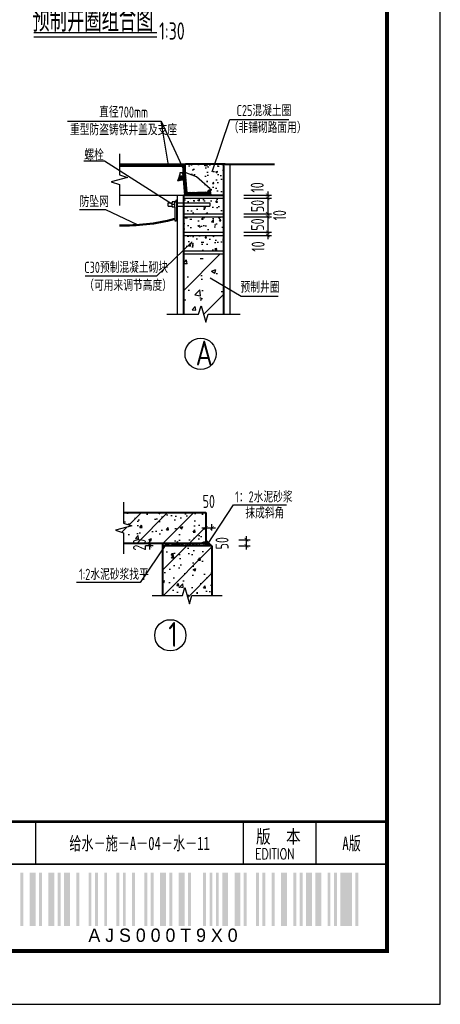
# Model space of a CAD drawing. Extents: x 1154951 to 1177180, y 3484725 to 3514600.
# Tile 13 of 17: x 1173779 to 1177180, y 3499173 to 3507128. Entities that reach past the tile are written whole.
import ezdxf
from ezdxf.enums import TextEntityAlignment as Align

# ---------------------------------------------------------------- set-up
doc = ezdxf.new("R2010")
doc.units = 0
doc.layers.get('0').update_dxf_attribs({"linetype": 'CONTINUOUS'})
doc.layers.get('Defpoints').update_dxf_attribs({"linetype": 'CONTINUOUS'})
for name, color, linetype in [('DIM', 4, 'CONTINUOUS'), ('GPSCOMMON', 7, 'CONTINUOUS'), ('HATCH', 251, 'CONTINUOUS'), ('THIN', 7, 'CONTINUOUS'), ('细线', 3, 'CONTINUOUS')]:
    doc.layers.add(name, color=color, linetype=linetype)
for name, color, linetype, lineweight in [('标注', 7, 'CONTINUOUS', 25), ('粗实线', 1, 'CONTINUOUS', 40), ('粗线', 1, 'CONTINUOUS', 50)]:
    doc.layers.add(name, color=color, linetype=linetype, lineweight=lineweight)
doc.styles.add('gpshz', font='tssdeng.shx', dxfattribs={"width": 0.8, "height": 2.5, "bigfont": 'hztxt.shx'})
doc.styles.get("Standard").update_dxf_attribs({"font": 'hztxt_e.shx', "bigfont": 'hztxt.shx'})
doc.styles.add('TSSD_Dimension', font='tssdeng.shx', dxfattribs={"width": 0.7, "bigfont": 'Hztxt.shx'})
doc.styles.add('图签', font='txt', dxfattribs={"width": 0.66})
doc.styles.add('图签 1', font='romanc.shx', dxfattribs={"width": 0.8})
doc.dimstyles.new('TSSD_12_30', dxfattribs={"dimtxt": 105, "dimasz": 30, "dimexe": 30, "dimexo": 75, "dimgap": 30, "dimtad": 1, "dimdec": 0, "dimlfac": 0.4, "dimzin": 0, "dimdsep": 46, "dimtxsty": 'TSSD_Dimension', "dimblk": 'ARCHTICK', "dimblk1": 'ARCHTICK', "dimblk2": 'ARCHTICK', "dimcen": 0, "dimdle": 30, "dimclrt": 7, "dimadec": 0, "dimazin": 0, "dimtfac": 1, "dimtdec": 0, "dimtix": 1, "dimtmove": 2, "dimatfit": 3, "dimfxl": 0, "dimtolj": 1, "dimtzin": 0, "dimarcsym": 0})
doc.dimstyles.new('TSSD_30_30', dxfattribs={"dimtxt": 105, "dimasz": 30, "dimexe": 30, "dimexo": 75, "dimgap": 30, "dimtad": 1, "dimdec": 0, "dimzin": 0, "dimdsep": 46, "dimtxsty": 'TSSD_Dimension', "dimblk": 'ARCHTICK', "dimblk1": 'ARCHTICK', "dimblk2": 'ARCHTICK', "dimcen": 0, "dimdle": 30, "dimclrt": 7, "dimadec": 0, "dimazin": 0, "dimtfac": 1, "dimtdec": 0, "dimtix": 1, "dimtmove": 2, "dimatfit": 3, "dimfxl": 0, "dimtolj": 1, "dimtzin": 0, "dimarcsym": 0})
pattern_1 = [(50, (839205.98, 3996709.36), (143.452037, -12.550427), [15, -165]), (355, (839205.98, 3996709.36), (-27.750267, 150.438427), [12, -132]), (100.4514, (839217.93, 3996708.32), (115.701876, 137.88791), [12.748038, -140.228422]), (46.1842, (839205.98, 3996749.36), (213.44821, -33.103803), [22.5, -247.5]), (96.6356, (839223.77, 3996746.6), (186.93254, 194.823574), [19.12206, -210.3426]), (351.1842, (839205.98, 3996749.36), (186.93239, 194.82372), [18, -198]), (21, (839225.98, 3996739.36), (119.38141, -80.523778), [15, -165]), (326, (839225.98, 3996739.36), (48.663066, 145.03001), [12, -132]), (71.4514, (839235.93, 3996732.65), (168.044526, 64.5061), [12.748038, -140.228422]), (37.5, (839205.98, 3996709.36), (2.431971, 66.5787708), [0, -130.4, 0, -134, 0, -132.5]), (7.5, (839205.98, 3996709.36), (52.6139075, 78.882342), [0, -76.4, 0, -127.4, 0, -50.5]), (327.5, (839161.38, 3996709.36), (106.764487, -4.5109743), [0, -50, 0, -156, 0, -207]), (317.5, (839141.38, 3996709.36), (116.637234, 20.020996), [0, -65, 0, -103.6, 0, -147])]
pattern_2 = [(135, (971798.828, 3133571.574), (-5.61266008, -5.61266008), [])]
pattern_3 = [(50, (861568.43, 4016418.28), (215.178055, -18.82564), [22.5, -247.5]), (355, (861568.43, 4016418.28), (-41.6254, 225.65764), [18, -198]), (100.4514, (861586.37, 4016416.71), (173.552815, 206.83186), [19.12206, -210.34263]), (46.1842, (861568.43, 4016478.28), (320.17231, -49.6557), [33.75, -371.25]), (96.6356, (861595.12, 4016474.14), (280.39881, 292.23536), [28.68309, -315.5139]), (351.1842, (861568.43, 4016478.28), (280.39858, 292.23558), [27, -297]), (21, (861598.43, 4016463.28), (179.072116, -120.785667), [22.5, -247.5]), (326, (861598.43, 4016463.28), (72.9946, 217.54501), [18, -198]), (71.4514, (861613.36, 4016453.21), (252.06679, 96.75915), [19.12206, -210.34263]), (37.5, (861568.435, 4016418.28), (3.647957, 99.868156), [0, -195.6, 0, -201, 0, -198.75]), (7.5, (861568.43, 4016418.28), (78.920861, 118.323514), [0, -114.6, 0, -191.1, 0, -75.75]), (327.5, (861501.535, 4016418.28), (160.146731, -6.766462), [0, -75, 0, -234, 0, -310.5]), (317.5, (861471.53, 4016418.28), (174.95585, 30.031495), [0, -97.5, 0, -155.4, 0, -220.5]), (45, (861568.43, 4016418.28), (-106.066017, 106.066017), [])]
pattern_4 = [(37.5, (861568.435, 4016418.28), (0.60799277, 16.6446927), [0, -32.6, 0, -33.5, 0, -33.125]), (7.5, (861568.435, 4016418.28), (13.15347687, 19.7205856), [0, -19.1, 0, -31.85, 0, -12.625]), (327.5, (861557.285, 4016418.28), (26.6911218, -1.1277436), [0, -12.5, 0, -39, 0, -51.75]), (317.5, (861552.285, 4016418.28), (29.1593085, 5.0052491), [0, -16.25, 0, -25.9, 0, -36.75])]

# ---------------------------------------------------------------- blocks, each defined once
blk = doc.blocks.new('_ARCHTICK')
at = {"color": 0, "linetype": 'ByBlock', "const_width": 0.15}
blk.add_lwpolyline([(-0.5, -0.5), (0.5, 0.5)], dxfattribs=at)
blk = doc.blocks.new('*D335')
at = {"layer": 'Defpoints', "color": 0}
for p in [(1175516.2, 3505710), (1175516.2, 3505685), (1175784.8, 3505685)]:
    blk.add_point(p, dxfattribs=at)
at = {"layer": 'DIM', "color": 0, "lineweight": -2}
for p, q in [((1175591.2, 3505710), (1175814.8, 3505710)), ((1175591.2, 3505685), (1175814.8, 3505685)), ((1175784.8, 3505740), (1175784.8, 3505655))]:
    blk.add_line(p, q, dxfattribs=at)
at = {"layer": 'DIM', "color": 0, "lineweight": -2, "xscale": 30, "yscale": 30, "zscale": 30}
for p, rotation in [((1175784.8, 3505710), 270), ((1175784.8, 3505685), 90)]:
    blk.add_blockref('_ARCHTICK', p, dxfattribs=dict(at, rotation=rotation))
at = {"layer": 'DIM', "color": 7, "insert": (1175699.7, 3505772.5), "char_height": 105, "attachment_point": 5, "rotation": 90, "style": 'TSSD_Dimension'}
blk.add_mtext('\\A1;10', dxfattribs=at)
blk = doc.blocks.new('*D336')
at = {"layer": 'Defpoints', "color": 0}
for p in [(1175516.2, 3505685), (1175516.2, 3505560), (1175784.8, 3505560)]:
    blk.add_point(p, dxfattribs=at)
at = {"layer": 'DIM', "color": 0, "lineweight": -2}
for p, q in [((1175591.2, 3505685), (1175814.8, 3505685)), ((1175784.8, 3505715), (1175784.8, 3505530)), ((1175591.2, 3505560), (1175814.8, 3505560))]:
    blk.add_line(p, q, dxfattribs=at)
at = {"layer": 'DIM', "color": 0, "lineweight": -2, "xscale": 30, "yscale": 30, "zscale": 30}
for p, rotation in [((1175784.8, 3505685), 270), ((1175784.8, 3505560), 90)]:
    blk.add_blockref('_ARCHTICK', p, dxfattribs=dict(at, rotation=rotation))
at = {"layer": 'DIM', "color": 7, "insert": (1175702.3, 3505622.5), "char_height": 105, "attachment_point": 5, "rotation": 90, "style": 'TSSD_Dimension'}
blk.add_mtext('\\A1;50', dxfattribs=at)
blk = doc.blocks.new('*D337')
at = {"layer": 'Defpoints', "color": 0}
for p in [(1175516.2, 3505560), (1175516.2, 3505535), (1175784.8, 3505535)]:
    blk.add_point(p, dxfattribs=at)
at = {"layer": 'DIM', "color": 0, "lineweight": -2}
for p, q in [((1175784.8, 3505590), (1175784.8, 3505505)), ((1175591.2, 3505560), (1175814.8, 3505560)), ((1175591.2, 3505535), (1175814.8, 3505535))]:
    blk.add_line(p, q, dxfattribs=at)
at = {"layer": 'DIM', "color": 0, "lineweight": -2, "xscale": 30, "yscale": 30, "zscale": 30}
for p, rotation in [((1175784.8, 3505560), 270), ((1175784.8, 3505535), 90)]:
    blk.add_blockref('_ARCHTICK', p, dxfattribs=dict(at, rotation=rotation))
at = {"layer": 'DIM', "color": 7, "insert": (1175880.4, 3505547.5), "char_height": 105, "attachment_point": 5, "rotation": 90, "style": 'TSSD_Dimension'}
blk.add_mtext('\\A1;10', dxfattribs=at)
blk = doc.blocks.new('*D338')
at = {"layer": 'Defpoints', "color": 0}
for p in [(1175516.2, 3505535), (1175516.2, 3505410), (1175784.8, 3505410)]:
    blk.add_point(p, dxfattribs=at)
at = {"layer": 'DIM', "color": 0, "lineweight": -2}
for p, q in [((1175591.2, 3505535), (1175814.8, 3505535)), ((1175784.8, 3505565), (1175784.8, 3505380)), ((1175591.2, 3505410), (1175814.8, 3505410))]:
    blk.add_line(p, q, dxfattribs=at)
at = {"layer": 'DIM', "color": 0, "lineweight": -2, "xscale": 30, "yscale": 30, "zscale": 30}
for p, rotation in [((1175784.8, 3505535), 270), ((1175784.8, 3505410), 90)]:
    blk.add_blockref('_ARCHTICK', p, dxfattribs=dict(at, rotation=rotation))
at = {"layer": 'DIM', "color": 7, "insert": (1175702.3, 3505472.5), "char_height": 105, "attachment_point": 5, "rotation": 90, "style": 'TSSD_Dimension'}
blk.add_mtext('\\A1;50', dxfattribs=at)
blk = doc.blocks.new('*D339')
at = {"layer": 'Defpoints', "color": 0}
for p in [(1175516.2, 3505410), (1175516.2, 3505385), (1175784.8, 3505385)]:
    blk.add_point(p, dxfattribs=at)
at = {"layer": 'DIM', "color": 0, "lineweight": -2}
for p, q in [((1175784.8, 3505440), (1175784.8, 3505355)), ((1175591.2, 3505410), (1175814.8, 3505410)), ((1175591.2, 3505385), (1175814.8, 3505385))]:
    blk.add_line(p, q, dxfattribs=at)
at = {"layer": 'DIM', "color": 0, "lineweight": -2, "xscale": 30, "yscale": 30, "zscale": 30}
for p, rotation in [((1175784.8, 3505410), 270), ((1175784.8, 3505385), 90)]:
    blk.add_blockref('_ARCHTICK', p, dxfattribs=dict(at, rotation=rotation))
at = {"layer": 'DIM', "color": 7, "insert": (1175706.6, 3505294.7), "char_height": 105, "attachment_point": 5, "rotation": 90, "style": 'TSSD_Dimension'}
blk.add_mtext('\\A1;10', dxfattribs=at)
blk = doc.blocks.new('*D340')
at = {"layer": 'Defpoints', "color": 0}
for p in [(1175333, 3503021.7), (1175283, 3502926.3), (1175333, 3502926.3)]:
    blk.add_point(p, dxfattribs=at)
at = {"layer": 'DIM', "color": 0, "lineweight": -2}
for p, q in [((1175283, 3503001.3), (1175283, 3503051.7)), ((1175333, 3503001.3), (1175333, 3503051.7)), ((1175253, 3503021.7), (1175363, 3503021.7))]:
    blk.add_line(p, q, dxfattribs=at)
at = {"layer": 'DIM', "color": 0, "lineweight": -2, "xscale": 30, "yscale": 30, "zscale": 30}
blk.add_blockref('_ARCHTICK', (1175283, 3503021.7), dxfattribs=at)
at = {"layer": 'DIM', "color": 0, "lineweight": -2, "xscale": 30, "yscale": 30, "zscale": 30, "rotation": 180}
blk.add_blockref('_ARCHTICK', (1175333, 3503021.7), dxfattribs=at)
at = {"layer": 'DIM', "color": 7, "insert": (1175308, 3503235.9), "char_height": 105, "attachment_point": 5, "style": 'TSSD_Dimension'}
blk.add_mtext('\\A1;50', dxfattribs=at)
blk = doc.blocks.new('*D341')
at = {"layer": 'Defpoints', "color": 0}
for p in [(1175476.4, 3502926.3), (1175611.9, 3502926.3), (1175476.4, 3502876.3)]:
    blk.add_point(p, dxfattribs=at)
at = {"layer": 'DIM', "color": 0, "lineweight": -2}
for p, q in [((1175551.4, 3502926.3), (1175641.9, 3502926.3)), ((1175611.9, 3502846.3), (1175611.9, 3502956.3)), ((1175551.4, 3502876.3), (1175641.9, 3502876.3))]:
    blk.add_line(p, q, dxfattribs=at)
at = {"layer": 'DIM', "color": 0, "lineweight": -2, "xscale": 30, "yscale": 30, "zscale": 30}
for p, rotation in [((1175611.9, 3502926.3), 270), ((1175611.9, 3502876.3), 90)]:
    blk.add_blockref('_ARCHTICK', p, dxfattribs=dict(at, rotation=rotation))
at = {"layer": 'DIM', "color": 7, "insert": (1175415.3, 3502898), "char_height": 105, "attachment_point": 5, "rotation": 90, "style": 'TSSD_Dimension'}
blk.add_mtext('\\A1;50', dxfattribs=at)
blk = doc.blocks.new('*D342')
at = {"layer": 'Defpoints', "color": 0}
for p in [(1174829.8, 3502896.3), (1174933, 3502896.3), (1174933, 3502876.3)]:
    blk.add_point(p, dxfattribs=at)
at = {"layer": 'DIM', "color": 0, "lineweight": -2}
for p, q in [((1174858, 3502896.3), (1174799.8, 3502896.3)), ((1174829.8, 3502846.3), (1174829.8, 3502926.3)), ((1174858, 3502876.3), (1174799.8, 3502876.3))]:
    blk.add_line(p, q, dxfattribs=at)
at = {"layer": 'DIM', "color": 0, "lineweight": -2, "xscale": 30, "yscale": 30, "zscale": 30}
for p, rotation in [((1174829.8, 3502896.3), 270), ((1174829.8, 3502876.3), 90)]:
    blk.add_blockref('_ARCHTICK', p, dxfattribs=dict(at, rotation=rotation))
at = {"layer": 'DIM', "color": 7, "insert": (1174747.3, 3502886.3), "char_height": 105, "attachment_point": 5, "rotation": 90, "style": 'TSSD_Dimension'}
blk.add_mtext('\\A1;20', dxfattribs=at)
blk = doc.blocks.new('*U285')
at = {"color": 0}
for p, q in [((343.88, 34.34), (343.88, 26.34)), ((383.01, 26.34), (383.01, 34.34)), ((396.62, 26.34), (396.62, 34.34)), ((327, 26.34), (410, 26.34))]:
    blk.add_line(p, q, dxfattribs=at)
blk.add_lwpolyline([(0, 0), (420, 0), (420, 297), (0, 297)], close=True, dxfattribs=at)
for points, const_width in [([(410, 10), (410, 287), (25, 287), (25, 10), (410, 10)], 0.75), ([(25, 34.34), (410, 34.34)], 0.5), ([(327, 26.34), (410, 26.34)], 0.35)]:
    blk.add_lwpolyline(points, dxfattribs=dict(at, const_width=const_width))
for points in [[(341.04, 14.73), (341.04, 24.73), (341.59, 14.73), (341.59, 24.73)], [(342.79, 14.73), (342.79, 24.73), (343.89, 14.73), (343.89, 24.73)], [(344.54, 14.73), (344.54, 24.73), (345.09, 14.73), (345.09, 24.73)], [(346.29, 14.73), (346.29, 24.73), (347.39, 14.73), (347.39, 24.73)], [(348.04, 14.73), (348.04, 24.73), (348.59, 14.73), (348.59, 24.73)], [(349.24, 14.73), (349.24, 24.73), (350.34, 14.73), (350.34, 24.73)], [(351.54, 14.73), (351.54, 24.73), (352.09, 14.73), (352.09, 24.73)], [(353.84, 14.73), (353.84, 24.73), (354.39, 14.73), (354.39, 24.73)], [(355.04, 14.73), (355.04, 24.73), (355.59, 14.73), (355.59, 24.73)], [(356.79, 14.73), (356.79, 24.73), (357.34, 14.73), (357.34, 24.73)], [(359.09, 14.73), (359.09, 24.73), (359.64, 14.73), (359.64, 24.73)], [(360.29, 14.73), (360.29, 24.73), (360.84, 14.73), (360.84, 24.73)], [(362.04, 14.73), (362.04, 24.73), (362.59, 14.73), (362.59, 24.73)], [(364.34, 14.73), (364.34, 24.73), (364.89, 14.73), (364.89, 24.73)], [(365.54, 14.73), (365.54, 24.73), (366.09, 14.73), (366.09, 24.73)], [(367.29, 14.73), (367.29, 24.73), (368.39, 14.73), (368.39, 24.73)], [(369.04, 14.73), (369.04, 24.73), (369.59, 14.73), (369.59, 24.73)], [(370.79, 14.73), (370.79, 24.73), (371.89, 14.73), (371.89, 24.73)], [(372.54, 14.73), (372.54, 24.73), (373.09, 14.73), (373.09, 24.73)], [(375.39, 14.73), (375.39, 24.73), (375.94, 14.73), (375.94, 24.73)], [(376.59, 14.73), (376.59, 24.73), (377.14, 14.73), (377.14, 24.73)], [(377.79, 14.73), (377.79, 24.73), (378.34, 14.73), (378.34, 24.73)], [(378.99, 14.73), (378.99, 24.73), (380.09, 14.73), (380.09, 24.73)], [(381.29, 14.73), (381.29, 24.73), (382.39, 14.73), (382.39, 24.73)], [(383.04, 14.73), (383.04, 24.73), (383.59, 14.73), (383.59, 24.73)], [(385.34, 14.73), (385.34, 24.73), (385.89, 14.73), (385.89, 24.73)], [(386.54, 14.73), (386.54, 24.73), (387.09, 14.73), (387.09, 24.73)], [(388.29, 14.73), (388.29, 24.73), (388.84, 14.73), (388.84, 24.73)], [(390.04, 14.73), (390.04, 24.73), (391.14, 14.73), (391.14, 24.73)], [(392.34, 14.73), (392.34, 24.73), (392.89, 14.73), (392.89, 24.73)], [(393.54, 14.73), (393.54, 24.73), (394.09, 14.73), (394.09, 24.73)], [(394.74, 14.73), (394.74, 24.73), (395.84, 14.73), (395.84, 24.73)], [(396.49, 14.73), (396.49, 24.73), (397.59, 14.73), (397.59, 24.73)], [(398.79, 14.73), (398.79, 24.73), (399.34, 14.73), (399.34, 24.73)], [(399.99, 14.73), (399.99, 24.73), (400.54, 14.73), (400.54, 24.73)], [(401.19, 14.73), (401.19, 24.73), (403.39, 14.73), (403.39, 24.73)], [(404.04, 14.73), (404.04, 24.73), (404.59, 14.73), (404.59, 24.73)], [(404.59, 14.73), (404.59, 24.73), (404.59, 14.73), (404.59, 24.73)], [(404.59, 14.73), (404.59, 24.73), (404.59, 14.73), (404.59, 24.73)], [(404.59, 14.73), (404.59, 24.73), (404.59, 14.73), (404.59, 24.73)], [(404.59, 14.73), (404.59, 24.73), (404.59, 14.73), (404.59, 24.73)], [(404.59, 14.73), (404.59, 24.73), (404.59, 14.73), (404.59, 24.73)], [(404.59, 14.73), (404.59, 24.73), (404.59, 14.73), (404.59, 24.73)], [(404.59, 14.73), (404.59, 24.73), (404.59, 14.73), (404.59, 24.73)], [(404.59, 14.73), (404.59, 24.73), (404.59, 14.73), (404.59, 24.73)], [(404.59, 14.73), (404.59, 24.73), (404.59, 14.73), (404.59, 24.73)], [(404.59, 14.73), (404.59, 24.73), (404.59, 14.73), (404.59, 24.73)], [(404.59, 14.73), (404.59, 24.73), (404.59, 14.73), (404.59, 24.73)], [(404.59, 14.73), (404.59, 24.73), (404.59, 14.73), (404.59, 24.73)], [(404.59, 14.73), (404.59, 24.73), (404.59, 14.73), (404.59, 24.73)], [(404.59, 14.73), (404.59, 24.73), (404.59, 14.73), (404.59, 24.73)], [(404.59, 14.73), (404.59, 24.73), (404.59, 14.73), (404.59, 24.73)], [(404.59, 14.73), (404.59, 24.73), (404.59, 14.73), (404.59, 24.73)], [(404.59, 14.73), (404.59, 24.73), (404.59, 14.73), (404.59, 24.73)]]:
    blk.add_solid(points, dxfattribs=at)
at = {"color": 0, "linetype": 'Continuous'}
for s, height, style, width, p in [('版  本', 2.5, '图签', 0.85, (385.33, 30.27)), ('EDITION', 2, '图签 1', 0.75, (385.15, 27.26))]:
    blk.add_text(s, height=height, dxfattribs=dict(at, style=style, width=width)).set_placement(p)
at = {"color": 0}
blk.add_text('A J S 0 0 0 T 9 X 0 ', height=2.5, dxfattribs=at).set_placement((368.31, 14.23), align=Align.TOP_CENTER)
at = {"color": 0, "linetype": 'Continuous', "style": '图签', "flags": 8}
for tag, width, p, p2 in [('设计总负责', 0.611046, (130.25, 28.99), (141.11, 28.99)), ('工程名称', 2.988281, (283.25, 28.99), (325.75, 28.99)), ('图纸编号', 2.575163, (345.13, 28.99), (381.76, 28.99)), ('子项名称', 2.988281, (283.25, 20.99), (325.75, 20.99))]:
    blk.add_attdef(tag, text='', height=2.5, dxfattribs=dict(at, width=width)).set_placement(p, p2, align=Align.FIT)
at = {"color": 0, "linetype": 'Continuous', "ltscale": 0.055, "style": '图签', "flags": 8}
for tag, width, p, p2 in [('审定', 1.617188, (172.25, 28.99), (183.75, 28.99)), ('设计', 1.617188, (214.25, 28.99), (225.75, 28.99)), ('工程编号', 0.738284, (256.25, 28.99), (266.75, 28.99)), ('版本', 1.530605, (397.87, 28.99), (408.75, 28.99)), ('设计负责', 0.763807, (130.25, 20.99), (141.11, 20.99)), ('审核', 1.617188, (172.25, 20.99), (183.75, 20.99)), ('注册工程师', 0.646875, (214.25, 20.99), (225.75, 20.99)), ('图纸比例', 0.738284, (256.25, 20.99), (266.75, 20.99)), ('专业负责', 0.763807, (130.25, 12.65), (141.11, 12.65)), ('校核', 1.617188, (172.25, 12.65), (183.75, 12.65)), ('注册建筑师', 0.646875, (214.25, 12.65), (225.75, 12.65)), ('出图日期', 0.738284, (256.25, 12.65), (266.75, 12.65))]:
    blk.add_attdef(tag, text='', height=2.5, dxfattribs=dict(at, width=width)).set_placement(p, p2, align=Align.FIT)
at = {"color": 0, "linetype": 'Continuous', "style": '图签'}
for tag, p, width in [('设计证书', (43.26, 16.37), 1.55), ('咨询证书', (43.26, 12.88), 0.9)]:
    blk.add_attdef(tag, p, '', height=2, dxfattribs=dict(at, width=width))
at = {"color": 0, "linetype": 'Continuous', "style": '图签', "width": 0.85}
for tag, height, p in [('图纸名称_2_1', 2.2, (305.02, 15.12)), ('图纸名称_1_1', 2.5, (305.02, 13.35)), ('图纸名称_2_2', 2.2, (305.02, 11.51))]:
    blk.add_attdef(tag, text='', height=height, dxfattribs=at).set_placement(p, align=Align.CENTER)
blk = doc.blocks.new('20180504.1550169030')
at = {"layer": 'HATCH'}
h = blk.add_hatch(dxfattribs=at)
h.set_pattern_fill('CONCRETE', color=256, scale=20, style=0)
h.set_pattern_definition(pattern_1)
h.paths.add_polyline_path([(1175427.4, 3505960), (1175119.1, 3505960), (1175119, 3505891.6), (1175207.7, 3505858.1), (1175318.4, 3505760.8), (1175327.1, 3505710), (1175427.4, 3505710)])
h = blk.add_hatch(dxfattribs=at)
h.set_pattern_fill('CONCRETE', color=256, scale=20, style=0)
h.set_pattern_definition(pattern_1)
h.paths.add_polyline_path([(1175427.4, 3505685), (1175102.4, 3505685), (1175102.4, 3505647.1), (1175316.9, 3505647.1), (1175316.9, 3505622.1), (1175102.4, 3505622.1), (1175102.4, 3505560), (1175427.4, 3505560)])
h = blk.add_hatch(dxfattribs=at)
h.set_pattern_fill('CONCRETE', color=256, scale=20, style=0)
h.set_pattern_definition(pattern_1)
h.paths.add_polyline_path([(1175427.4, 3505535), (1175102.4, 3505535), (1175102.4, 3505410), (1175427.4, 3505410)])
h = blk.add_hatch(dxfattribs=at)
h.set_pattern_fill('CONCRETE', color=256, scale=20, style=0)
h.set_pattern_definition(pattern_1)
h.paths.add_polyline_path([(1175427.4, 3505385), (1175102.4, 3505385), (1175102.4, 3505260), (1175427.4, 3505260)])
h = blk.add_hatch(dxfattribs=at)
h.set_pattern_fill('ARMORED', color=256, scale=50, style=0)
h.set_pattern_definition([(50, (839205.98, 3996709.36), (358.63009, -31.37607), [37.5, -412.5]), (355, (839205.98, 3996709.36), (-69.37567, 376.09607), [30, -330]), (100.4514, (839235.87, 3996706.75), (289.2547, 344.71977), [31.8701, -350.57106]), (46.1842, (839206, 3996809.36), (533.62052, -82.7595), [56.25, -618.75]), (96.6356, (839250.45, 3996802.46), (467.33135, 487.05894), [47.80514, -525.8565]), (351.1842, (839206, 3996809.36), (467.33097, 487.0593), [45, -495]), (21, (839255.98, 3996784.36), (298.45353, -201.30945), [37.5, -412.5]), (326, (839255.98, 3996784.36), (121.65767, 362.57502), [30, -330]), (71.4514, (839280.85, 3996767.6), (420.11131, 161.26525), [31.8701, -350.57106]), (37.5, (839205.98, 3996709.36), (6.079928, 166.446927), [0, -326, 0, -335, 0, -331.25]), (7.5, (839205.98, 3996709.36), (131.53477, 197.205856), [0, -191, 0, -318.5, 0, -126.25]), (327.5, (839094.48, 3996709.36), (266.911218, -11.277436), [0, -125, 0, -390, 0, -517.5]), (317.5, (839044.48, 3996709.36), (291.593085, 50.05249), [0, -162.5, 0, -259, 0, -367.5]), (45, (839205.98, 3996709.36), (-176.7767, 176.7767), [])])
h.paths.add_polyline_path([(1175427.4, 3505235), (1175102.4, 3505235), (1175102.4, 3504748.9), (1175225.9, 3504748.9), (1175246.9, 3504814.9), (1175282.9, 3504682.9), (1175303.9, 3504748.9), (1175427.4, 3504748.9)])
h = blk.add_hatch(dxfattribs=at)
h.set_pattern_fill('ARMORED', color=256, scale=30, style=0)
h.set_pattern_definition(pattern_3)
h.paths.add_polyline_path([(1174653.1, 3503049.6), (1174685.4, 3503039.3), (1174626.8, 3503023.4), (1174593.9, 3502990.5), (1174619.4, 3502982.3), (1174619.4, 3502896.3), (1175283, 3502896.3), (1175283, 3503146.3), (1174619.4, 3503146.3), (1174619.4, 3503058.5), (1174661.9, 3503058.5)])
h = blk.add_hatch(dxfattribs=at)
h.set_pattern_fill('CONCRETE1', color=256, scale=5, style=0)
h.set_pattern_definition(pattern_4)
h.paths.add_polyline_path([(1175283, 3502896.3), (1174966.1, 3502896.3), (1174952.6, 3502876.3), (1175283, 3502876.3)])
h = blk.add_hatch(dxfattribs=at)
h.set_pattern_fill('CONCRETE1', color=256, scale=5, style=0)
h.set_pattern_definition(pattern_4)
h.paths.add_polyline_path([(1175283, 3502926.3), (1175283, 3502896.3), (1175283, 3502876.3), (1175333, 3502876.3)])
h = blk.add_hatch(dxfattribs=at)
h.set_pattern_fill('ARMORED', color=256, scale=30, style=0)
h.set_pattern_definition(pattern_3)
h.paths.add_polyline_path([(1175102.1, 3502500.7), (1175115, 3502541.3), (1175135.1, 3502467.6), (1175161.3, 3502441.5), (1175172, 3502475.3), (1175333, 3502475.3), (1175333, 3502876.3), (1174952.6, 3502876.3), (1174933, 3502847.4), (1174933, 3502475.3), (1175084.9, 3502475.3), (1175084.9, 3502517.8)])
at = {"layer": '细线', "linetype": 'Continuous', "lineweight": 25}
h = blk.add_hatch(dxfattribs=at)
h.set_pattern_fill('ANSI31', color=256, scale=2.5, angle=90, style=0)
h.set_pattern_definition(pattern_2)
h.paths.add_polyline_path([(1174585.7, 3505960), (1174585.7, 3505942.5), (1175100.4, 3505942.5), (1175100.7, 3505960)])
h = blk.add_hatch(dxfattribs=at)
h.set_pattern_fill('ANSI31', color=256, scale=2.5, angle=90, style=0)
h.set_pattern_definition(pattern_2)
h.paths.add_polyline_path([(1175119.1, 3505960), (1175100.7, 3505959.7), (1175099.3, 3505890.9), (1175092.8, 3505891), (1175102.7, 3505862.4), (1175072.5, 3505863.4), (1175077.5, 3505891.2), (1175057.8, 3505825.1), (1175102.5, 3505836.2), (1175114.4, 3505711.2), (1175326.9, 3505711.2), (1175320.5, 3505748.7), (1175303.8, 3505748.7), (1175303.8, 3505736.3), (1175133.5, 3505732.8), (1175120, 3505891.2), (1175117.6, 3505892.1)])
for p, q in [((1173892, 3507023.5), (1174886.9, 3507023.5)), ((1173892, 3506988), (1174886.9, 3506988)), ((1174164.5, 3506307.7), (1174922.2, 3506307.7)), ((1174981.3, 3505951.1), (1174922.2, 3506307.7)), ((1174922.2, 3506307.7), (1175109.9, 3505907.7)), ((1175334.8, 3505897.4), (1175477.4, 3506321.3)), ((1175477.4, 3506321.3), (1175955.2, 3506321.3)), ((1174464.6, 3505983.9), (1174298.4, 3505983.9)), ((1175014.9, 3505635), (1174464.6, 3505983.9)), ((1175477.4, 3505960), (1175477.4, 3504748.9)), ((1175052.4, 3505710), (1175052.4, 3504748.9)), ((1175102.4, 3505685), (1175427.4, 3505685)), ((1174474.1, 3505592.3), (1174263.1, 3505592.3)), ((1174731.7, 3505469.4), (1174474.1, 3505592.3)), ((1175102.4, 3505560), (1175427.4, 3505560)), ((1175102.4, 3505535), (1175427.4, 3505535)), ((1175102.4, 3505410), (1175427.4, 3505410)), ((1175102.4, 3505385), (1175427.4, 3505385)), ((1175174.8, 3505334.2), (1174884.9, 3505054.7)), ((1175102.4, 3505260), (1175427.4, 3505260)), ((1175102.4, 3505235), (1175427.4, 3505235)), ((1175102.4, 3505235), (1175427.4, 3505235)), ((1174884.9, 3505054.7), (1174308.9, 3505054.7)), ((1175319.9, 3505043.5), (1175571, 3504894.8)), ((1175571, 3504894.8), (1175868.6, 3504894.8)), ((1175298.6, 3502887.6), (1175507.8, 3503208.9)), ((1175507.8, 3503208.9), (1175936.7, 3503208.9)), ((1174966.1, 3502896.3), (1174752.4, 3502579.8)), ((1175333, 3502876.3), (1175283, 3502926.3)), ((1174752.4, 3502579.8), (1174236.8, 3502579.8))]:
    blk.add_line(p, q)
for centre in [(1175241.8, 3504427.9), (1174996.6, 3502154.3)]:
    blk.add_circle(centre, 126.2)
at = {"layer": 'THIN'}
for points in [[(1174585.7, 3506044), (1174585.7, 3505874), (1174651.7, 3505853), (1174519.7, 3505817), (1174585.7, 3505796), (1174585.7, 3505626)], [(1174968.4, 3504748.9), (1175225.9, 3504748.9), (1175246.9, 3504814.9), (1175282.9, 3504682.9), (1175303.9, 3504748.9), (1175561.4, 3504748.9)], [(1174619.4, 3503230.3), (1174619.4, 3503060.3), (1174685.4, 3503039.3), (1174553.4, 3503003.3), (1174619.4, 3502982.3), (1174619.4, 3502812.3)], [(1174849, 3502475.3), (1175094, 3502475.3), (1175115, 3502541.3), (1175151, 3502409.3), (1175172, 3502475.3), (1175417, 3502475.3)]]:
    blk.add_lwpolyline(points, dxfattribs=at)
at = {"layer": '标注'}
for p, q in [((1175047, 3505647.1), (1175047, 3505672.1)), ((1175047, 3505672.1), (1175050.8, 3505672.1)), ((1175050.8, 3505672.1), (1175050.8, 3505597.1)), ((1174979.4, 3505647.1), (1175012, 3505647.1)), ((1174979.4, 3505622.1), (1174979.4, 3505647.1)), ((1174979.4, 3505622.1), (1175012, 3505622.1)), ((1175012, 3505657), (1175012, 3505657.1)), ((1175032, 3505657.1), (1175012, 3505657.1)), ((1175012, 3505621.9), (1175012, 3505647.3)), ((1175032, 3505634.6), (1175012, 3505634.6)), ((1175012, 3505612.1), (1175012, 3505612.2)), ((1175032, 3505612.1), (1175012, 3505612.1)), ((1175032, 3505612.1), (1175032, 3505657.1)), ((1175032, 3505647.1), (1175032, 3505654.6)), ((1175032, 3505612.1), (1175032, 3505509.2)), ((1175047, 3505654.6), (1175047, 3505509.2)), ((1175050.8, 3505597.1), (1175047, 3505597.1)), ((1175050.8, 3505647.1), (1175316.9, 3505647.1)), ((1175050.8, 3505622.1), (1175316.9, 3505622.1)), ((1175316.9, 3505647.1), (1175316.9, 3505622.1))]:
    blk.add_line(p, q, dxfattribs=at)
for centre, radius, start, end in [((1175039.5, 3505654.6), 7.5, 0, 180), ((1175019.8, 3505652.2), 9.16, 147.36655, 212.03038), ((1175019.8, 3505617.1), 9.16, 147.96962, 212.63345), ((1175039.5, 3505509.2), 7.5, 180, 0)]:
    blk.add_arc(centre, radius, start, end, dxfattribs=at)
at = {"layer": '粗实线'}
for p, q in [((1175439.9, 3505960), (1175119.1, 3505960)), ((1175427.4, 3505960), (1175427.4, 3505235)), ((1175439.9, 3505960), (1175839.1, 3505960)), ((1175102.4, 3505710), (1175427.4, 3505710)), ((1175102.4, 3505710), (1175102.4, 3505235)), ((1175102.4, 3505235), (1175102.4, 3504748.9)), ((1175427.4, 3505235), (1175427.4, 3504748.9)), ((1174619.4, 3503146.3), (1175283, 3503146.3)), ((1175283, 3503146.3), (1175283, 3502896.3)), ((1175283, 3502896.3), (1174619.4, 3502896.3)), ((1174933, 3502896.3), (1174933, 3502475.3)), ((1175283, 3502896.3), (1175283, 3502876.3)), ((1175333, 3502876.3), (1174933, 3502876.3)), ((1175333, 3502876.3), (1175333, 3502475.3))]:
    blk.add_line(p, q, dxfattribs=at)
at = {"layer": '粗线'}
blk.add_open_spline([(1174585.7, 3505464.1), (1174727.2, 3505466.2), (1174875.9, 3505474.1), (1175032, 3505517.5)], degree=3, dxfattribs=at)
at = {"layer": '细线', "linetype": 'Continuous', "lineweight": 25}
for p, q in [((1175119.1, 3505960), (1174585.7, 3505960)), ((1175100.4, 3505942.5), (1174585.7, 3505942.5)), ((1175100.7, 3505959.7), (1175099.3, 3505890.9)), ((1175119.1, 3505960), (1175100.7, 3505959.7)), ((1175117.6, 3505892.1), (1175119.1, 3505960)), ((1175119, 3505890.4), (1175119.1, 3505960)), ((1175077.5, 3505891.2), (1175057.8, 3505825.1)), ((1175057.8, 3505825.1), (1175061.6, 3505836.9)), ((1175057.8, 3505825.1), (1175102.5, 3505836.2)), ((1175072.6, 3505863.6), (1175077.7, 3505891.9)), ((1175102.7, 3505862.4), (1175072.6, 3505863.4)), ((1175099.3, 3505890.9), (1175077.5, 3505891.2)), ((1175102.7, 3505862.4), (1175092.5, 3505892)), ((1175114.5, 3505710), (1175102.5, 3505836.2)), ((1175102.5, 3505836.2), (1175114.5, 3505710)), ((1175207.7, 3505858.1), (1175117.6, 3505892.1)), ((1175133.5, 3505732.8), (1175120, 3505891.2)), ((1175132.8, 3505734.3), (1175122.4, 3505834.3)), ((1175318.6, 3505760.7), (1175207.7, 3505858.1)), ((1175303.8, 3505736.3), (1175303.8, 3505748.7)), ((1175320.5, 3505748.7), (1175303.8, 3505748.7)), ((1175326.9, 3505711.2), (1175318.4, 3505761.2)), ((1175326.9, 3505711.2), (1175114.4, 3505711.2)), ((1175133.5, 3505732.8), (1175303.8, 3505736.3))]:
    blk.add_line(p, q, dxfattribs=at)
at = {"layer": '细线'}
blk.add_line((1174585.7, 3505710), (1175114.5, 3505710), dxfattribs=at)
at = {"layer": 'GPSCOMMON'}
ref = blk.add_blockref('*U285', (1159120.4, 3499173.1), dxfattribs=dict(at, xscale=43, yscale=43))
ref.add_attrib('版本', 'A版', dxfattribs={"layer": '0', "color": 0, "height": 107.5, "style": '图签', "width": 0.7, "flags": 8}).set_placement((1176462.7, 3500419.6), align=Align.CENTER)
ref.add_attrib('图纸编号', '给水－施－A－04－水－11', dxfattribs={"layer": '0', "color": 0, "height": 107.5, "style": '图签', "width": 0.7, "flags": 8}).set_placement((1174748.5, 3500419.6), align=Align.CENTER)
at = {"style": 'gpshz'}
for s, height, width, p in [('预制井圈组合图', 200, 0.7, (1173881, 3507030.2)), ('1:30', 140, 0.7, (1174906.2, 3506966.4)), ('直径700mm', 90, 0.7, (1174421.2, 3506336.4)), ('C25混凝土圈', 90, 0.7, (1175532.9, 3506348.4)), ('重型防盗铸铁井盖及支座', 90, 0.7, (1174185.4, 3506194.4)), ('（非铺砌路面用）', 90, 0.7, (1175469.3, 3506211)), (' 螺栓', 90, 0.7, (1174263.2, 3505991.4)), ('防坠网', 90, 0.7, (1174263.1, 3505614)), ('C30预制混凝土砌块', 90, 0.7, (1174300.9, 3505081.8)), ('（可用来调节高度）', 90, 0.7, (1174300.9, 3504936.7)), ('预制井圈 ', 90, 0.7, (1175564.4, 3504921.9)), ('A', 200, 0.8, (1175201.9, 3504334.6)), ('1：2水泥砂浆', 90, 0.7, (1175521.1, 3503227.4)), ('抹成斜角', 90, 0.7, (1175603.9, 3503098.1)), ('1:2水泥砂浆找平', 90, 0.7, (1174259.2, 3502602)), ('1', 200, 0.8, (1174980.9, 3502061))]:
    blk.add_text(s, height=height, dxfattribs=dict(at, width=width)).set_placement(p)
at = {"insert": (1167603.5, 3505000.9), "char_height": 140, "width": 4526.812, "attachment_point": 1, "style": 'gpshz'}
blk.add_mtext('说明：\\P   1、本图尺寸单位：高程以米计，其余均以毫米计。\\P   2、材料等级：钢筋混凝土及其垫层采用C25混凝土。\\P   3、操作孔井筒的高度与人孔井筒的高度相同。\\P   4、阀门材质：球墨铸铁。\\P   5、预制井圈JQ-1~JQ-4配筋图见《市政给水管道工程及附属设施》（\\P  07MS101-2，P80）。\\P   6、选用井圈时，可根据覆土的厚度决定井圈的个数，当实际需要的井圈高度小于20cm\\P  时，可用预    制混凝土砌块砌筑。\\P   7、若需选用无企口井圈时，可选用井圈JQ-3或JQ-4，缺口部分填以1:2水泥砂浆，\\P  组合后的井     圈内外需抹1:2水泥砂浆厚2cm，随砌随抹。\\P   8、井盖的支座在非铺砌路面时，用C25混凝土圈，在有铺砌路面时，同路面做法。 \\P   9、当井子位于绿化或农田等非硬化地面下，井盖应高于地面20cm。 \\P ', dxfattribs=at)
at = {"layer": 'DIM'}
for base, p1, p2, dimstyle, picture, middle in [((1175784.8, 3505685), (1175516.2, 3505710), (1175516.2, 3505685), 'TSSD_12_30', '*D335', (1175699.7, 3505772.5)), ((1175784.8, 3505535), (1175516.2, 3505560), (1175516.2, 3505535), 'TSSD_12_30', '*D337', (1175880.4, 3505547.5)), ((1175784.8, 3505385), (1175516.2, 3505410), (1175516.2, 3505385), 'TSSD_12_30', '*D339', (1175706.6, 3505294.7)), ((1175611.9, 3502926.3), (1175476.4, 3502876.3), (1175476.4, 3502926.3), 'TSSD_30_30', '*D341', (1175415.3, 3502898))]:
    dim = blk.add_linear_dim(base=base, p1=p1, p2=p2, angle=90, dimstyle=dimstyle, dxfattribs=at)
    dim.commit()
    dim.dimension.update_dxf_attribs({"geometry": picture, "text_midpoint": middle, "dimtype": 160})
for base, p1, p2, dimstyle, picture, middle in [((1175784.8, 3505560), (1175516.2, 3505685), (1175516.2, 3505560), 'TSSD_12_30', '*D336', (1175702.3, 3505622.5)), ((1175784.8, 3505410), (1175516.2, 3505535), (1175516.2, 3505410), 'TSSD_12_30', '*D338', (1175702.3, 3505472.5)), ((1174829.8, 3502896.3), (1174933, 3502876.3), (1174933, 3502896.3), 'TSSD_30_30', '*D342', (1174747.3, 3502886.3))]:
    dim = blk.add_linear_dim(base=base, p1=p1, p2=p2, angle=90, dimstyle=dimstyle, dxfattribs=at)
    dim.commit()
    dim.dimension.update_dxf_attribs({"geometry": picture, "text_midpoint": middle})
dim = blk.add_linear_dim(base=(1175333, 3503021.7), p1=(1175283, 3502926.3), p2=(1175333, 3502926.3), dimstyle='TSSD_30_30', dxfattribs=at)
dim.commit()
dim.dimension.update_dxf_attribs({"geometry": '*D340', "text_midpoint": (1175308, 3503235.9), "dimtype": 160})

msp = doc.modelspace()

# ---------------------------------------------------------------- block references
at = {"layer": 'GPSCOMMON'}
msp.add_blockref('20180504.1550169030', (0, 0), dxfattribs=at)

doc.saveas('drawing.dxf')
